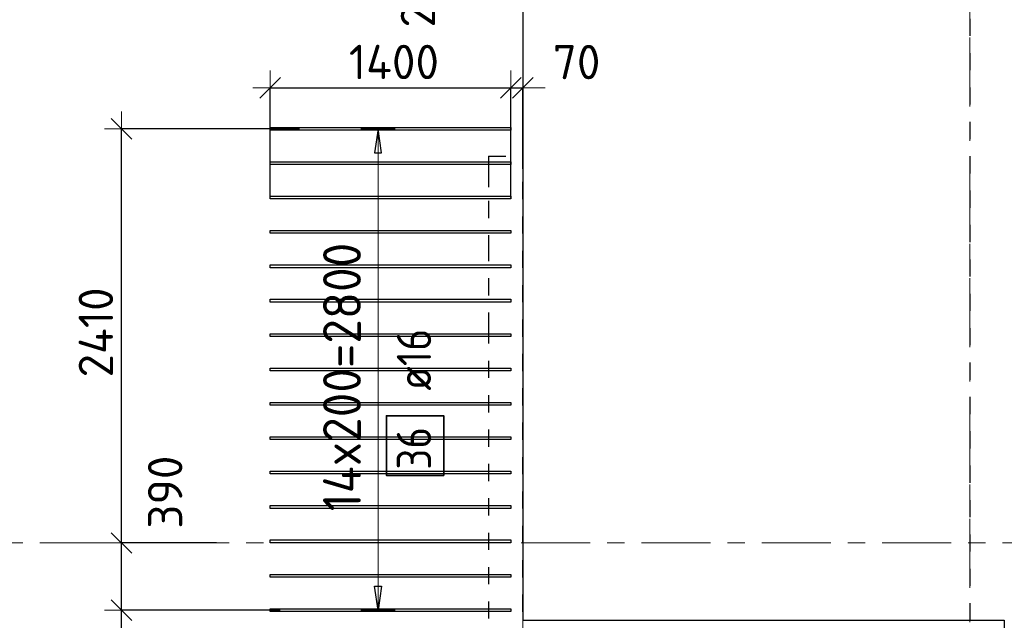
# Model space of a CAD drawing. Header units: metres. Extents: x -38 to 97, y -15 to 21.
# Tile 23 of 89: x 16.15 to 21.88, y 12.35 to 15.84. Entities that reach past the tile are written whole.
import ezdxf

# ---------------------------------------------------------------- set-up
doc = ezdxf.new("R2010")
doc.units = ezdxf.units.M
doc.header["$PDMODE"] = 65
for name, pattern in [('______11', [0.5, 0.4, -0.05, 0, -0.05]), ('______2', [0.0405, 0.03, -0.0105]), ('______5', [1.1, 0.8, -0.1, 0.1, -0.1])]:
    doc.linetypes.add(name, pattern=pattern)
for name, color, linetype, lineweight in [('XR$2$Осевая линия (1)', 7, '______5', 13), ('XR$4$Перекрытие (1)', 7, 'Continuous', 35), ('XR$4$Размерная линия (1)', 7, 'Continuous', 13)]:
    doc.layers.add(name, color=color, linetype=linetype, lineweight=lineweight)
doc.layers.add('XR$4$Арм.стержн.Доп. Арм верхн.зоны Х', color=7, linetype='Continuous', lineweight=35, true_color=0x8c8cff)
doc.layers.add('XR$5$Стена_ бетон несущ.', color=7, linetype='Continuous', lineweight=70, true_color=0xb4b496)
doc.styles.add('ISOCPEUR', font='txt')
doc.dimstyles.new('DIMSTYLE_3', dxfattribs={"dimtxt": 0.2, "dimasz": 0.2, "dimexe": 0, "dimexo": 0, "dimgap": 0.1, "dimtad": 2, "dimdec": 0, "dimlfac": 1000, "dimrnd": 5, "dimzin": 12, "dimdsep": 46, "dimtxsty": 'ISOCPEUR', "dimblk1": 'ALL_ML_STRICH', "dimblk2": 'ALL_ML_STRICH', "dimsah": 1, "dimcen": 0, "dimclrd": 7, "dimclre": 256, "dimclrt": 7, "dimadec": 0, "dimazin": 0, "dimtfac": 1, "dimtdec": 0, "dimtix": 1, "dimtmove": 2, "dimatfit": 3, "dimfxl": 0, "dimtzin": 0, "dimlwd": 0, "dimlwe": -3, "dimarcsym": 0})
doc.dimstyles.new('DIMSTYLE_33', dxfattribs={"dimtxt": 0.2, "dimasz": 0.2, "dimexe": 0, "dimexo": 0, "dimgap": 0.1, "dimtad": 2, "dimdec": 0, "dimlfac": 1000, "dimrnd": 5, "dimzin": 12, "dimdsep": 46, "dimtxsty": 'ISOCPEUR', "dimblk1": 'ALL_ML_STRICH', "dimblk2": 'ALL_ML_STRICH', "dimsah": 1, "dimcen": 0, "dimclrd": 7, "dimclre": 256, "dimclrt": 7, "dimadec": 0, "dimazin": 0, "dimtfac": 1, "dimtdec": 0, "dimtix": 1, "dimtmove": 2, "dimatfit": 3, "dimfxl": 0, "dimtvp": 1.2, "dimtzin": 0, "dimlwd": 0, "dimlwe": -3, "dimarcsym": 0})
doc.dimstyles.new('DIMSTYLE_34', dxfattribs={"dimtxt": 0.2, "dimasz": 0.2, "dimexe": 0, "dimexo": 0, "dimgap": 0.1, "dimtad": 0, "dimdec": 0, "dimlfac": 1000, "dimrnd": 5, "dimzin": 12, "dimdsep": 46, "dimtxsty": 'ISOCPEUR', "dimblk1": 'ALL_ML_STRICH', "dimblk2": 'ALL_ML_STRICH', "dimsah": 1, "dimcen": 0, "dimclrd": 7, "dimclre": 256, "dimclrt": 7, "dimadec": 0, "dimazin": 0, "dimtfac": 1, "dimtdec": 0, "dimtix": 1, "dimtmove": 2, "dimatfit": 3, "dimfxl": 0, "dimtvp": 1.2, "dimtzin": 0, "dimlwd": 0, "dimlwe": -3, "dimarcsym": 0})

# ---------------------------------------------------------------- blocks, each defined once
blk = doc.blocks.new('ALL_ML_STRICH')
at = {"color": 0, "linetype": 'ByBlock', "lineweight": -2}
for p, q in [((-0.3, -0.3), (0.3, 0.3)), ((0, -0.5), (0, 0.5)), ((-1, 0), (0.5, 0))]:
    blk.add_line(p, q, dxfattribs=at)
blk = doc.blocks.new('*D584')
at = {"layer": 'DEFPOINTS', "color": 7, "linetype": 'Continuous', "lineweight": 13, "transparency": 33554687}
for p in [(18.034, 16.4), (17.5565, 16.1709), (18.2194, 16.1709)]:
    blk.add_point(p, dxfattribs=at)
at = {"layer": 'XR$4$Размерная линия (1)', "color": 9, "linetype": 'Continuous', "lineweight": -2, "true_color": 0xc7c7c7, "transparency": 33554687}
for p, q in [((18.014, 16.4), (18.2194, 16.4)), ((17.5765, 16.1709), (18.2194, 16.1709))]:
    blk.add_line(p, q, dxfattribs=at)
at = {"layer": 'XR$4$Размерная линия (1)', "color": 7, "linetype": 'Continuous', "lineweight": -2, "transparency": 33554687}
blk.add_line((18.2194, 16.1709), (18.2194, 16.4), dxfattribs=at)
at = {"layer": 'XR$4$Размерная линия (1)', "color": 7, "linetype": 'Continuous', "lineweight": 13, "transparency": 33554687, "xscale": 0.2, "yscale": 0.2, "zscale": 0.2}
for p, rotation in [((18.2194, 16.4), 90), ((18.2194, 16.1709), 270)]:
    blk.add_blockref('ALL_ML_STRICH', p, dxfattribs=dict(at, rotation=rotation))
at = {"layer": 'XR$4$Размерная линия (1)', "color": 7, "linetype": 'Continuous', "lineweight": 13, "transparency": 33554687, "insert": (18.4691, 16.0053), "char_height": 0.2, "width": 0.6, "attachment_point": 5, "rotation": 90, "style": 'ISOCPEUR'}
blk.add_mtext('\\A1;{230}', dxfattribs=at)
blk = doc.blocks.new('*D586')
at = {"layer": 'DEFPOINTS', "color": 7, "linetype": 'Continuous', "lineweight": 13, "transparency": 33554687}
for p in [(17.6094, 15.4481), (17.6094, 14.7899), (19.0094, 14.7899)]:
    blk.add_point(p, dxfattribs=at)
at = {"layer": 'XR$4$Размерная линия (1)', "color": 9, "linetype": 'Continuous', "lineweight": -2, "true_color": 0xc7c7c7, "transparency": 33554687}
for p, q in [((17.6094, 14.8099), (17.6094, 15.4481)), ((19.0094, 14.8099), (19.0094, 15.4481))]:
    blk.add_line(p, q, dxfattribs=at)
at = {"layer": 'XR$4$Размерная линия (1)', "color": 7, "linetype": 'Continuous', "lineweight": -2, "transparency": 33554687}
blk.add_line((17.6094, 15.4481), (19.0094, 15.4481), dxfattribs=at)
at = {"layer": 'XR$4$Размерная линия (1)', "color": 7, "linetype": 'Continuous', "lineweight": 13, "transparency": 33554687, "xscale": 0.2, "yscale": 0.2, "zscale": 0.2, "rotation": 180}
blk.add_blockref('ALL_ML_STRICH', (17.6094, 15.4481), dxfattribs=at)
at = {"layer": 'XR$4$Размерная линия (1)', "color": 7, "linetype": 'Continuous', "lineweight": 13, "transparency": 33554687, "xscale": 0.2, "yscale": 0.2, "zscale": 0.2}
blk.add_blockref('ALL_ML_STRICH', (19.0094, 15.4481), dxfattribs=at)
at = {"layer": 'XR$4$Размерная линия (1)', "color": 7, "linetype": 'Continuous', "lineweight": 13, "transparency": 33554687, "insert": (18.3294, 15.5981), "char_height": 0.2, "width": 0.8, "attachment_point": 5, "style": 'ISOCPEUR'}
blk.add_mtext('\\A1;{1400}', dxfattribs=at)
blk = doc.blocks.new('*D587')
at = {"layer": 'DEFPOINTS', "color": 7, "linetype": 'Continuous', "lineweight": 13, "transparency": 33554687}
for p in [(19.0094, 15.4481), (19.08, 14.9559), (19.0094, 14.7899)]:
    blk.add_point(p, dxfattribs=at)
at = {"layer": 'XR$4$Размерная линия (1)', "color": 9, "linetype": 'Continuous', "lineweight": -2, "true_color": 0xc7c7c7, "transparency": 33554687}
for p, q in [((19.0094, 14.8099), (19.0094, 15.4481)), ((19.08, 14.9759), (19.08, 15.4481))]:
    blk.add_line(p, q, dxfattribs=at)
at = {"layer": 'XR$4$Размерная линия (1)', "color": 7, "linetype": 'Continuous', "lineweight": -2, "transparency": 33554687}
blk.add_line((19.0094, 15.4481), (19.08, 15.4481), dxfattribs=at)
at = {"layer": 'XR$4$Размерная линия (1)', "color": 7, "linetype": 'Continuous', "lineweight": 13, "transparency": 33554687, "xscale": 0.2, "yscale": 0.2, "zscale": 0.2}
blk.add_blockref('ALL_ML_STRICH', (19.08, 15.4481), dxfattribs=at)
at = {"layer": 'XR$4$Размерная линия (1)', "color": 7, "linetype": 'Continuous', "lineweight": 13, "transparency": 33554687, "xscale": 0.2, "yscale": 0.2, "zscale": 0.2, "rotation": 180}
blk.add_blockref('ALL_ML_STRICH', (19.0094, 15.4481), dxfattribs=at)
at = {"layer": 'XR$4$Размерная линия (1)', "color": 7, "linetype": 'Continuous', "lineweight": 13, "transparency": 33554687, "insert": (19.3919, 15.5976), "char_height": 0.2, "width": 0.4, "attachment_point": 5, "style": 'ISOCPEUR'}
blk.add_mtext('\\A1;{70}', dxfattribs=at)
blk = doc.blocks.new('*D628')
at = {"layer": 'DEFPOINTS', "color": 7, "linetype": 'Continuous', "lineweight": 13, "transparency": 33554687}
for p in [(17.6875, 12.4095), (16.7454, 12.2095), (17.7883, 12.2095)]:
    blk.add_point(p, dxfattribs=at)
at = {"layer": 'XR$4$Размерная линия (1)', "color": 9, "linetype": 'Continuous', "lineweight": -2, "true_color": 0xc7c7c7, "transparency": 33554687}
for p, q in [((17.6675, 12.4095), (16.7454, 12.4095)), ((17.7683, 12.2095), (16.7454, 12.2095))]:
    blk.add_line(p, q, dxfattribs=at)
at = {"layer": 'XR$4$Размерная линия (1)', "color": 7, "linetype": 'Continuous', "lineweight": -2, "transparency": 33554687}
blk.add_line((16.7454, 12.2095), (16.7454, 12.4095), dxfattribs=at)
at = {"layer": 'XR$4$Размерная линия (1)', "color": 7, "linetype": 'Continuous', "lineweight": 13, "transparency": 33554687, "xscale": 0.2, "yscale": 0.2, "zscale": 0.2}
for p, rotation in [((16.7454, 12.4095), 90), ((16.7454, 12.2095), 270)]:
    blk.add_blockref('ALL_ML_STRICH', p, dxfattribs=dict(at, rotation=rotation))
at = {"layer": 'XR$4$Размерная линия (1)', "color": 7, "linetype": 'Continuous', "lineweight": 13, "transparency": 33554687, "insert": (17.0355, 11.9128), "char_height": 0.2, "width": 0.6, "attachment_point": 5, "rotation": 90, "style": 'ISOCPEUR'}
blk.add_mtext('\\A1;{200}', dxfattribs=at)
blk = doc.blocks.new('*D629')
at = {"layer": 'DEFPOINTS', "color": 7, "linetype": 'Continuous', "lineweight": 13, "transparency": 33554687}
for p in [(17.3179, 12.8), (16.7454, 12.4095), (17.6875, 12.4095)]:
    blk.add_point(p, dxfattribs=at)
at = {"layer": 'XR$4$Размерная линия (1)', "color": 9, "linetype": 'Continuous', "lineweight": -2, "true_color": 0xc7c7c7, "transparency": 33554687}
for p, q in [((17.2979, 12.8), (16.7454, 12.8)), ((17.6675, 12.4095), (16.7454, 12.4095))]:
    blk.add_line(p, q, dxfattribs=at)
at = {"layer": 'XR$4$Размерная линия (1)', "color": 7, "linetype": 'Continuous', "lineweight": -2, "transparency": 33554687}
blk.add_line((16.7454, 12.4095), (16.7454, 12.8), dxfattribs=at)
at = {"layer": 'XR$4$Размерная линия (1)', "color": 7, "linetype": 'Continuous', "lineweight": 13, "transparency": 33554687, "xscale": 0.2, "yscale": 0.2, "zscale": 0.2}
for p, rotation in [((16.7454, 12.8), 90), ((16.7454, 12.4095), 270)]:
    blk.add_blockref('ALL_ML_STRICH', p, dxfattribs=dict(at, rotation=rotation))
at = {"layer": 'XR$4$Размерная линия (1)', "color": 7, "linetype": 'Continuous', "lineweight": 13, "transparency": 33554687, "insert": (16.9985, 13.0957), "char_height": 0.2, "width": 0.6, "attachment_point": 5, "rotation": 90, "style": 'ISOCPEUR'}
blk.add_mtext('\\A1;{390}', dxfattribs=at)
blk = doc.blocks.new('*D630')
at = {"layer": 'DEFPOINTS', "color": 7, "linetype": 'Continuous', "lineweight": 13, "transparency": 33554687}
for p in [(17.8005, 15.2095), (16.7454, 12.8), (17.3179, 12.8)]:
    blk.add_point(p, dxfattribs=at)
at = {"layer": 'XR$4$Размерная линия (1)', "color": 9, "linetype": 'Continuous', "lineweight": -2, "true_color": 0xc7c7c7, "transparency": 33554687}
for p, q in [((17.7805, 15.2095), (16.7454, 15.2095)), ((17.2979, 12.8), (16.7454, 12.8))]:
    blk.add_line(p, q, dxfattribs=at)
at = {"layer": 'XR$4$Размерная линия (1)', "color": 7, "linetype": 'Continuous', "lineweight": -2, "transparency": 33554687}
blk.add_line((16.7454, 12.8), (16.7454, 15.2095), dxfattribs=at)
at = {"layer": 'XR$4$Размерная линия (1)', "color": 7, "linetype": 'Continuous', "lineweight": 13, "transparency": 33554687, "xscale": 0.2, "yscale": 0.2, "zscale": 0.2}
for p, rotation in [((16.7454, 15.2095), 90), ((16.7454, 12.8), 270)]:
    blk.add_blockref('ALL_ML_STRICH', p, dxfattribs=dict(at, rotation=rotation))
at = {"layer": 'XR$4$Размерная линия (1)', "color": 7, "linetype": 'Continuous', "lineweight": 13, "transparency": 33554687, "insert": (16.5954, 14.0248), "char_height": 0.2, "width": 0.8, "attachment_point": 5, "rotation": 90, "style": 'ISOCPEUR'}
blk.add_mtext('\\A1;{2410}', dxfattribs=at)

msp = doc.modelspace()

# ---------------------------------------------------------------- linework, layer by layer
at = {"layer": 'XR$2$Осевая линия (1)', "color": 253, "linetype": '______11', "lineweight": 13, "true_color": 0xa0a0a0, "transparency": 33554687}
for p, q in [((19.08, 7.6), (19.08, 19.78)), ((21.68, 8.34), (21.68, 19.78)), ((-2.63, 12.8), (62.6, 12.8))]:
    msp.add_line(p, q, dxfattribs=at)
at = {"layer": 'XR$4$Арм.стержн.Доп. Арм верхн.зоны Х', "color": 253, "linetype": 'Continuous', "lineweight": -3, "true_color": 0xa0a0a0, "transparency": 33554687}
for p, q in [((18.2371, 15.2095), (18.1371, 15.2095)), ((18.2371, 15.2095), (18.3371, 15.2095)), ((18.2371, 12.4095), (18.1371, 12.4095)), ((18.2371, 12.4095), (18.3371, 12.4095))]:
    msp.add_line(p, q, dxfattribs=at)
at = {"layer": 'XR$4$Арм.стержн.Доп. Арм верхн.зоны Х', "color": 7, "linetype": 'Continuous', "lineweight": 25, "transparency": 33554687}
for p, q in [((18.2371, 15.2095), (18.2171, 15.0695)), ((18.2571, 15.0695), (18.2371, 15.2095)), ((18.2171, 15.0695), (18.2571, 15.0695)), ((18.2371, 12.4095), (18.2171, 12.5495)), ((18.2171, 12.5495), (18.2571, 12.5495)), ((18.2571, 12.5495), (18.2371, 12.4095))]:
    msp.add_line(p, q, dxfattribs=at)
at = {"layer": 'XR$4$Арм.стержн.Доп. Арм верхн.зоны Х', "color": 7, "linetype": 'Continuous', "lineweight": 13, "transparency": 33554687}
for p, q in [((18.2371, 15.2095), (18.2371, 15.2095)), ((18.2371, 12.4095), (18.2371, 15.2095)), ((18.2371, 12.4095), (18.2371, 12.4095))]:
    msp.add_line(p, q, dxfattribs=at)
at = {"layer": 'XR$4$Арм.стержн.Доп. Арм верхн.зоны Х', "color": 7, "linetype": 'Continuous', "lineweight": 25, "transparency": 33554687}
for points in [[(19.0094, 15.2015), (17.6094, 15.2015), (17.6094, 15.2175), (19.0094, 15.2175), (19.0094, 15.2015)], [(19.0094, 15.0015), (17.6094, 15.0015), (17.6094, 15.0175), (19.0094, 15.0175), (19.0094, 15.0015)], [(19.0094, 14.8015), (17.6094, 14.8015), (17.6094, 14.8175), (19.0094, 14.8175), (19.0094, 14.8015)], [(19.0094, 14.6015), (17.6094, 14.6015), (17.6094, 14.6175), (19.0094, 14.6175), (19.0094, 14.6015)], [(19.0094, 14.4015), (17.6094, 14.4015), (17.6094, 14.4175), (19.0094, 14.4175), (19.0094, 14.4015)], [(19.0094, 14.2015), (17.6094, 14.2015), (17.6094, 14.2175), (19.0094, 14.2175), (19.0094, 14.2015)], [(19.0094, 14.0015), (17.6094, 14.0015), (17.6094, 14.0175), (19.0094, 14.0175), (19.0094, 14.0015)], [(19.0094, 13.8015), (17.6094, 13.8015), (17.6094, 13.8175), (19.0094, 13.8175), (19.0094, 13.8015)], [(19.0094, 13.6015), (17.6094, 13.6015), (17.6094, 13.6175), (19.0094, 13.6175), (19.0094, 13.6015)], [(19.0094, 13.4015), (17.6094, 13.4015), (17.6094, 13.4175), (19.0094, 13.4175), (19.0094, 13.4015)], [(19.0094, 13.2015), (17.6094, 13.2015), (17.6094, 13.2175), (19.0094, 13.2175), (19.0094, 13.2015)], [(19.0094, 13.0015), (17.6094, 13.0015), (17.6094, 13.0175), (19.0094, 13.0175), (19.0094, 13.0015)], [(19.0094, 12.8015), (17.6094, 12.8015), (17.6094, 12.8175), (19.0094, 12.8175), (19.0094, 12.8015)], [(19.0094, 12.6015), (17.6094, 12.6015), (17.6094, 12.6175), (19.0094, 12.6175), (19.0094, 12.6015)], [(19.0094, 12.4015), (17.6094, 12.4015), (17.6094, 12.4175), (19.0094, 12.4175), (19.0094, 12.4015)]]:
    msp.add_lwpolyline(points, dxfattribs=at)
at = {"layer": 'XR$4$Арм.стержн.Доп. Арм верхн.зоны Х', "color": 7, "linetype": 'Continuous', "lineweight": 35, "transparency": 33554687}
msp.add_lwpolyline([(18.6194, 13.1931), (18.6194, 13.5397), (18.286, 13.5397), (18.286, 13.1931), (18.6194, 13.1931)], dxfattribs=at)
at = {"layer": 'XR$4$Перекрытие (1)', "color": 7, "linetype": 'Continuous', "lineweight": 25, "transparency": 33554687}
for p, q in [((19.08, 16.6502), (19.08, 12.3503)), ((19.08, 12.3503), (21.88, 12.3503)), ((21.88, 12.3503), (21.88, 11.7903))]:
    msp.add_line(p, q, dxfattribs=at)
at = {"layer": 'XR$5$Стена_ бетон несущ.', "color": 253, "linetype": '______2', "lineweight": -3, "true_color": 0xa0a0a0, "transparency": 33554687}
for p, q in [((21.68, 16.45), (21.68, 10.8)), ((18.88, 15.05), (19.08, 15.05)), ((18.88, 15.05), (18.88, 15.05)), ((18.88, 15.05), (18.88, 14.97)), ((19.08, 10.8), (19.08, 15.05)), ((18.88, 14.97), (18.88, 14.79)), ((18.88, 14.79), (18.88, 14.54)), ((18.88, 14.54), (18.88, 14.14)), ((18.88, 14.14), (18.88, 14.06)), ((18.88, 14.06), (18.88, 10.8))]:
    msp.add_line(p, q, dxfattribs=at)

# ---------------------------------------------------------------- texts
at = {"layer": 'XR$4$Арм.стержн.Доп. Арм верхн.зоны Х', "color": 7, "linetype": 'Continuous', "lineweight": 13, "transparency": 33554687, "insert": (18.1371, 12.9845), "char_height": 0.22, "width": 1.775242, "attachment_point": 7, "rotation": 90, "style": 'ISOCPEUR'}
msp.add_mtext('\\W0.95;14x200=2800', dxfattribs=at)
at = {"layer": 'XR$4$Арм.стержн.Доп. Арм верхн.зоны Х', "color": 7, "linetype": 'Continuous', "lineweight": 25, "transparency": 33554687, "char_height": 0.2, "attachment_point": 7, "rotation": 90, "style": 'ISOCPEUR'}
for s, insert, width in [('\\W0.89; ø16 ', (18.546, 13.5731), 0.749105), ('\\W0.87;36', (18.546, 13.2264), 0.367208)]:
    msp.add_mtext(s, dxfattribs=dict(at, insert=insert, width=width))

# ---------------------------------------------------------------- dimensions: what is measured, and where the dimension line sits
at = {"layer": 'XR$4$Размерная линия (1)', "color": 7, "linetype": 'Continuous', "lineweight": 13, "transparency": 33554687}
for base, p1, p2, dimstyle, picture, middle in [((18.2194, 16.4), (17.5765, 16.1709), (18.014, 16.4), 'DIMSTYLE_34', '*D584', (18.4691, 16.0053)), ((16.74541, 15.20952), (17.29791, 12.8), (17.78049, 15.20952), 'DIMSTYLE_3', '*D630', (16.59541, 14.02476)), ((16.74541, 12.8), (17.66745, 12.40952), (17.29791, 12.8), 'DIMSTYLE_34', '*D629', (16.99851, 13.09572)), ((16.7454, 12.4095), (17.7683, 12.2095), (17.6675, 12.4095), 'DIMSTYLE_34', '*D628', (17.0355, 11.9128))]:
    dim = msp.add_linear_dim(base=base, p1=p1, p2=p2, angle=90, dimstyle=dimstyle, override={"dimpost": '<>', "dimclrd": 7, "dimclre": 9, "dimclrt": 7, "dimlwd": 0, "dimlwe": 65533}, dxfattribs=at)
    dim.commit()
    dim.dimension.update_dxf_attribs({"geometry": picture, "text_midpoint": middle, "dimtype": 160})
for base, p1, p2, dimstyle, picture, middle in [((19.0094, 15.4481), (17.6094, 14.8099), (19.0094, 14.8099), 'DIMSTYLE_3', '*D586', (18.3294, 15.5981)), ((19.08, 15.4481), (19.0094, 14.8099), (19.08, 14.9759), 'DIMSTYLE_33', '*D587', (19.3919, 15.5976))]:
    dim = msp.add_linear_dim(base=base, p1=p1, p2=p2, dimstyle=dimstyle, override={"dimpost": '<>', "dimclrd": 7, "dimclre": 9, "dimclrt": 7, "dimlwd": 0, "dimlwe": 65533}, dxfattribs=at)
    dim.commit()
    dim.dimension.update_dxf_attribs({"geometry": picture, "text_midpoint": middle, "dimtype": 160})

doc.saveas('drawing.dxf')
